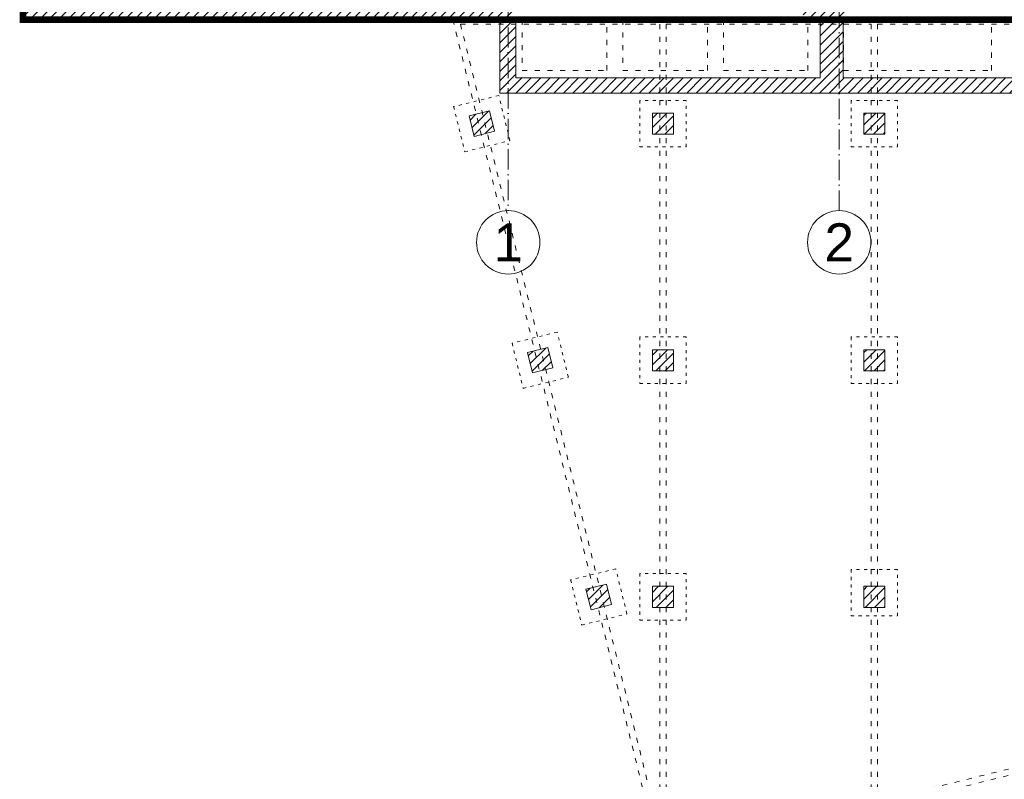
# Model space of a CAD drawing. Header units: millimetres. Extents: x 167773 to 185035, y -114105 to -66770.
# Tile 80 of 114: x 170972 to 172137, y -87985 to -87086. Entities that reach past the tile are written whole.
import ezdxf

# ---------------------------------------------------------------- set-up
doc = ezdxf.new("R2010")
doc.units = ezdxf.units.MM
for name, pattern in [('ACAD_ISO03W100', [30, 12, -18]), ('ACAD_ISO10W100', [18, 12, -3, 0, -3]), ('DASHED', [0.75, 0.5, -0.25])]:
    doc.linetypes.add(name, pattern=pattern)
doc.layers.add('!zakres', color=7, linetype='ACAD_ISO03W100', lineweight=60, true_color=0x8a14ff)
for name, color, linetype, lineweight in [('a-osie', 20, 'ACAD_ISO10W100', 9), ('b-przerywana1', 9, 'ACAD_ISO03W100', 9), ('b-ściany', 2, 'Continuous', 9), ('h-hatch', 8, 'Continuous', 9)]:
    doc.layers.add(name, color=color, linetype=linetype, lineweight=lineweight)
doc.styles.add('PPAB_100', font='arial.ttf', dxfattribs={"height": 18})

msp = doc.modelspace()

# ---------------------------------------------------------------- hatches: boundary and pattern name
at = {"layer": 'h-hatch'}
h = msp.add_hatch(dxfattribs=at)
h.set_pattern_fill('ANSI31', color=256, scale=2.5, style=0)
h.paths.add_polyline_path([(175326.4, -86763.9), (173498.4, -86763.9), (173498.4, -86687.9), (173456.4, -86687.9), (173456.4, -86768.9), (172740.4, -86768.9), (172740.4, -86509.9), (173049.4, -86509.9), (173049.4, -86462.9), (172688.4, -86462.9), (172688.4, -86772.9), (172675.4, -86772.9), (172675.4, -86807.9), (172689.4, -86807.9), (172689.4, -86840.9), (172719.4, -86840.9), (172719.4, -86794.9), (173456.4, -86794.9), (173456.4, -87037.9), (172866.4, -87037.9), (172866.4, -87085.9), (172893.4, -87085.9), (172893.4, -87154.9), (172736.4, -87154.9), (172736.4, -87085.9), (172786.4, -87085.9), (172786.4, -87037.9), (172719.4, -87037.9), (172719.4, -86930.9), (172689.4, -86930.9), (172689.4, -87037.9), (172684.4, -87037.9), (172684.4, -87085.9), (172708.4, -87085.9), (172708.4, -87154.9), (172341.4, -87154.9), (172341.4, -87085.9), (172341.4, -87037.9), (172313.4, -87037.9), (172313.4, -87085.9), (172313.4, -87154.9), (171946.4, -87154.9), (171946.4, -87085.9), (171949.4, -87085.9), (171949.4, -86927.9), (171828.4, -86927.9), (171828.4, -86937.9), (171922.4, -86937.9), (171922.4, -87037.9), (171899.4, -87037.9), (171899.4, -87085.9), (171919.4, -87085.9), (171919.4, -87154.9), (171559.4, -87154.9), (171559.4, -87085.9), (171559.4, -87037.9), (171562.4, -87037.9), (171562.4, -86937.9), (171738.4, -86937.9), (171738.4, -86927.9), (171562.4, -86927.9), (171562.4, -86882.9), (171531.4, -86882.9), (171531.4, -87045.9), (171008.4, -87045.9), (171008.4, -86802.9), (171393.4, -86802.9), (171393.4, -86817.9), (171405.4, -86817.9), (171405.4, -86802.9), (171438.4, -86802.9), (171438.4, -86762.9), (171159.4, -86762.9), (171159.4, -86722.9), (171105.4, -86722.9), (171105.4, -86757.9), (170976.4, -86757.9), (170976.4, -87085.9), (171540.4, -87085.9), (171540.4, -87172.9), (172913.4, -87172.9), (172913.4, -87085.9), (175326.4, -87085.9), (175326.4, -87028.9), (173498.4, -87028.9), (173498.4, -86811.9), (175326.4, -86811.9)])
h = msp.add_hatch(dxfattribs=at)
h.set_pattern_fill('ANSI31', color=256, scale=2.5, style=0)
h.paths.add_polyline_path([(173470.9, -87658), (173495.9, -87658), (173495.9, -87633), (173470.9, -87633)])
h.paths.add_polyline_path([(173220.9, -87719.7), (173245.9, -87719.7), (173245.9, -87694.7), (173220.9, -87694.7)])
h.paths.add_polyline_path([(172220.9, -87966.5), (172245.9, -87966.5), (172245.9, -87941.5), (172220.9, -87941.5)])
h.paths.add_polyline_path([(171970.9, -88028.2), (171995.9, -88028.2), (171995.9, -88003.2), (171970.9, -88003.2)])
h.paths.add_polyline_path([(171720.9, -88089.9), (171745.9, -88089.9), (171745.9, -88064.9), (171720.9, -88064.9)])
h.paths.add_polyline_path([(171648.3, -87784.1), (171672.6, -87778.1), (171666.6, -87753.9), (171642.3, -87759.9)])
h.paths.add_polyline_path([(171579.1, -87504), (171603.3, -87498), (171597.3, -87473.8), (171573.1, -87479.8)])
h.paths.add_polyline_path([(173628.1, -87622.7), (173652.4, -87616.7), (173646.4, -87592.4), (173622.1, -87598.4)])
h.paths.add_polyline_path([(173598.9, -87504), (173623.1, -87498), (173617.1, -87473.8), (173592.9, -87479.8)])
h.paths.add_polyline_path([(172970.9, -87781.4), (172995.9, -87781.4), (172995.9, -87756.4), (172970.9, -87756.4)])
h.paths.add_polyline_path([(172720.9, -87781.4), (172745.9, -87781.4), (172745.9, -87756.4), (172720.9, -87756.4)])
h.paths.add_polyline_path([(172470.9, -87781.4), (172495.9, -87781.4), (172495.9, -87756.4), (172470.9, -87756.4)])
h.paths.add_polyline_path([(172220.9, -87781.4), (172245.9, -87781.4), (172245.9, -87756.4), (172220.9, -87756.4)])
h.paths.add_polyline_path([(171970.9, -87781.4), (171995.9, -87781.4), (171995.9, -87756.4), (171970.9, -87756.4)])
h.paths.add_polyline_path([(171720.9, -87781.4), (171745.9, -87781.4), (171745.9, -87756.4), (171720.9, -87756.4)])
h.paths.add_polyline_path([(171720.9, -87501.4), (171745.9, -87501.4), (171745.9, -87476.4), (171720.9, -87476.4)])
h.paths.add_polyline_path([(171970.9, -87501.4), (171995.9, -87501.4), (171995.9, -87476.4), (171970.9, -87476.4)])
h.paths.add_polyline_path([(172220.9, -87501.4), (172245.9, -87501.4), (172245.9, -87476.4), (172220.9, -87476.4)])
h.paths.add_polyline_path([(172470.9, -87501.4), (172495.9, -87501.4), (172495.9, -87476.4), (172470.9, -87476.4)])
h.paths.add_polyline_path([(172720.9, -87501.4), (172745.9, -87501.4), (172745.9, -87476.4), (172720.9, -87476.4)])
h.paths.add_polyline_path([(173470.9, -87531.4), (173495.9, -87531.4), (173495.9, -87506.4), (173470.9, -87506.4)])
h.paths.add_polyline_path([(172970.9, -87501.4), (172995.9, -87501.4), (172995.9, -87476.4), (172970.9, -87476.4)])
h.paths.add_polyline_path([(173220.9, -87501.4), (173245.9, -87501.4), (173245.9, -87476.4), (173220.9, -87476.4)])
h.paths.add_polyline_path([(173220.9, -87221.4), (173245.9, -87221.4), (173245.9, -87196.4), (173220.9, -87196.4)])
h.paths.add_polyline_path([(172970.9, -87221.4), (172995.9, -87221.4), (172995.9, -87196.4), (172970.9, -87196.4)])
h.paths.add_polyline_path([(172720.9, -87221.4), (172745.9, -87221.4), (172745.9, -87196.4), (172720.9, -87196.4)])
h.paths.add_polyline_path([(172470.9, -87221.4), (172495.9, -87221.4), (172495.9, -87196.4), (172470.9, -87196.4)])
h.paths.add_polyline_path([(172220.9, -87221.4), (172245.9, -87221.4), (172245.9, -87196.4), (172220.9, -87196.4)])
h.paths.add_polyline_path([(171970.9, -87221.4), (171995.9, -87221.4), (171995.9, -87196.4), (171970.9, -87196.4)])
h.paths.add_polyline_path([(171720.9, -87221.4), (171745.9, -87221.4), (171745.9, -87196.4), (171720.9, -87196.4)])
h.paths.add_polyline_path([(171510, -87224), (171534.2, -87218), (171528.2, -87193.8), (171504, -87199.8)])
h.paths.add_polyline_path([(173468.4, -87363.9), (173588.4, -87363.9), (173588.4, -87303.9), (173468.4, -87303.9)])

# ---------------------------------------------------------------- linework, layer by layer
at = {"layer": '!zakres', "linetype": 'DASHED', "ltscale": 60, "const_width": 8, "flags": 128}
msp.add_lwpolyline([(177165.9, -86145.9), (179254.4, -86145.9), (179254.4, -87087.9), (175743.4, -87087.9), (175743.4, -87085.9), (170976.4, -87085.9), (170976.4, -86757.9), (171105.4, -86757.9), (171105.4, -86186.9), (170976.4, -86186.9), (170976.4, -86145.9), (176980, -86145.9), (177896.2, -82620.9), (177326.7, -82620.9), (177326.7, -82317.9)], dxfattribs=at)
at = {"layer": 'a-osie', "ltscale": 2}
for p, q in [((171550.4, -86011.9), (171550.4, -87311.9)), ((171941.9, -87311.9), (171941.9, -86011.9))]:
    msp.add_line(p, q, dxfattribs=at)
at = {"layer": 'a-osie', "linetype": 'Continuous'}
for centre in [(171550.4, -87349.4), (171941.9, -87349.4)]:
    msp.add_circle(centre, 37.5, dxfattribs=at)
at = {"layer": 'b-przerywana1', "ltscale": 0.5}
for p, q in [((171484.9, -87085.9), (171730.7, -88081.9)), ((171566.9, -87085.9), (171566.9, -87145.9)), ((171666.9, -87145.9), (171666.9, -87085.9)), ((171685.9, -87085.9), (171685.9, -87145.9)), ((171785.9, -87145.9), (171785.9, -87085.9)), ((171804.9, -87085.9), (171804.9, -87145.9)), ((171904.9, -87145.9), (171904.9, -87085.9)), ((171946.9, -87085.9), (171946.9, -87145.9)), ((172121.9, -87145.9), (172121.9, -87085.9)), ((171493.8, -87091.1), (171729.7, -88047)), ((171493.8, -87091.1), (171729.7, -87091.1)), ((171729.7, -87091.1), (171729.7, -88047)), ((171737.1, -87091.1), (171737.1, -88072.7)), ((171737.1, -87091.1), (171979.7, -87091.1)), ((171979.7, -87091.1), (171979.7, -88012.8)), ((171987.1, -87091.1), (171987.1, -88011)), ((171987.1, -87091.1), (172229.7, -87091.1)), ((171566.9, -87145.9), (171666.9, -87145.9)), ((171685.9, -87145.9), (171785.9, -87145.9)), ((171804.9, -87145.9), (171904.9, -87145.9)), ((171946.9, -87145.9), (172121.9, -87145.9)), ((172229.7, -87951.1), (171987.1, -88011))]:
    msp.add_line(p, q, dxfattribs=at)
at = {"layer": 'b-przerywana1', "ltscale": 0.3}
for points in [[(171499, -87242.2), (171552.4, -87229), (171539.2, -87175.6), (171485.8, -87188.8)], [(171705.9, -87236.4), (171760.9, -87236.4), (171760.9, -87181.4), (171705.9, -87181.4)], [(171955.9, -87236.4), (172010.9, -87236.4), (172010.9, -87181.4), (171955.9, -87181.4)], [(171568.1, -87522.2), (171621.5, -87509), (171608.3, -87455.6), (171554.9, -87468.8)], [(171705.9, -87516.4), (171760.9, -87516.4), (171760.9, -87461.4), (171705.9, -87461.4)], [(171955.9, -87516.4), (172010.9, -87516.4), (172010.9, -87461.4), (171955.9, -87461.4)], [(171637.4, -87802.3), (171690.8, -87789.1), (171677.6, -87735.7), (171624.2, -87748.9)], [(171955.9, -87791.4), (172010.9, -87791.4), (172010.9, -87736.4), (171955.9, -87736.4)], [(171705.9, -87796.4), (171760.9, -87796.4), (171760.9, -87741.4), (171705.9, -87741.4)]]:
    msp.add_lwpolyline(points, close=True, dxfattribs=at)
at = {"layer": 'b-przerywana1', "ltscale": 0.5}
msp.add_lwpolyline([(173573.8, -87334.9), (173641.8, -87610.2), (171730.7, -88081.9)], dxfattribs=at)
at = {"layer": 'b-ściany'}
for p, q in [((171540.4, -87172.9), (171540.4, -87085.9)), ((171559.4, -87154.9), (171559.4, -87085.9)), ((171919.4, -87085.9), (171919.4, -87154.9)), ((171946.4, -87085.9), (171946.4, -87154.9)), ((171559.4, -87154.9), (171919.4, -87154.9)), ((171946.4, -87154.9), (172313.4, -87154.9)), ((172913.4, -87172.9), (171540.4, -87172.9))]:
    msp.add_line(p, q, dxfattribs=at)
for points in [[(171510, -87224), (171534.2, -87218), (171528.2, -87193.8), (171504, -87199.8)], [(171720.9, -87221.4), (171745.9, -87221.4), (171745.9, -87196.4), (171720.9, -87196.4)], [(171970.9, -87221.4), (171995.9, -87221.4), (171995.9, -87196.4), (171970.9, -87196.4)], [(171579.1, -87504), (171603.3, -87498), (171597.3, -87473.8), (171573.1, -87479.8)], [(171720.9, -87501.4), (171745.9, -87501.4), (171745.9, -87476.4), (171720.9, -87476.4)], [(171970.9, -87501.4), (171995.9, -87501.4), (171995.9, -87476.4), (171970.9, -87476.4)], [(171648.3, -87784.1), (171672.6, -87778.1), (171666.6, -87753.9), (171642.3, -87759.9)], [(171720.9, -87781.4), (171745.9, -87781.4), (171745.9, -87756.4), (171720.9, -87756.4)], [(171970.9, -87781.4), (171995.9, -87781.4), (171995.9, -87756.4), (171970.9, -87756.4)]]:
    msp.add_lwpolyline(points, close=True, dxfattribs=at)

# ---------------------------------------------------------------- texts
at = {"layer": 'a-osie', "linetype": 'ACAD_ISO10W100', "char_height": 45, "width": 4405.783, "attachment_point": 5, "style": 'PPAB_100'}
for s, insert in [('1', (171550.4, -87349.4)), ('2', (171941.9, -87349.4))]:
    msp.add_mtext(s, dxfattribs=dict(at, insert=insert))

doc.saveas('drawing.dxf')
